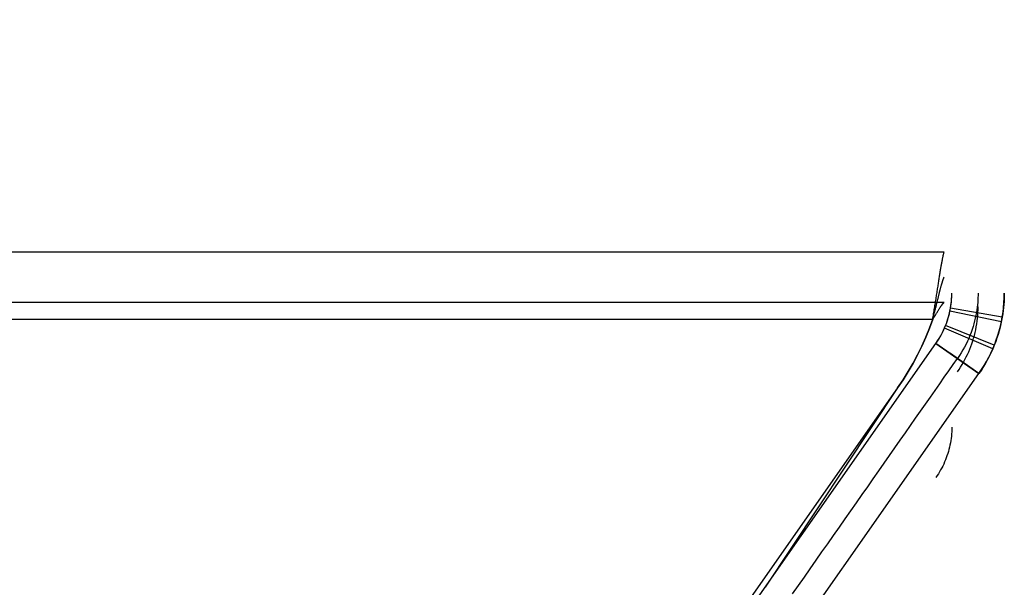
# Model space of a CAD drawing. Header units: millimetres. Extents: x 0 to 900, y -30 to 196.
# Tile 66 of 68: x 872 to 900, y 47 to 63. Entities that reach past the tile are written whole.
import ezdxf

# ---------------------------------------------------------------- set-up
doc = ezdxf.new("R2010")
doc.units = ezdxf.units.MM
doc.header["$MEASUREMENT"] = 0
doc.layers.add('Predefinito', color=5, linetype='Continuous')

# ---------------------------------------------------------------- blocks, each defined once
blk = doc.blocks.new('(#4957) MENSOLA_INTELIGENTE')
at = {"layer": 'Predefinito', "extrusion": (1, 0, 0)}
for points in [[(253.053, -143.639), (234.662, -83.486)], [(253.053, -143.639), (234.662, -83.486)], [(234.662, -83.486), (234.606, -83.308), (234.546, -83.13), (234.483, -82.952), (234.416, -82.775), (234.345, -82.598), (234.27, -82.421), (234.191, -82.245), (234.109, -82.07), (234.023, -81.895), (233.933, -81.722), (233.839, -81.549), (233.741, -81.378), (233.64, -81.207), (233.535, -81.039), (233.426, -80.871), (233.313, -80.706), (233.197, -80.542), (233.077, -80.38), (232.954, -80.22), (232.827, -80.062), (232.696, -79.906), (232.562, -79.753), (232.425, -79.602), (232.284, -79.453), (232.14, -79.308), (231.993, -79.165), (231.842, -79.025), (231.689, -78.888), (231.533, -78.754), (231.374, -78.623), (231.212, -78.495), (231.048, -78.371), (230.881, -78.25), (230.711, -78.132), (230.54, -78.019), (230.366, -77.908), (230.19, -77.802), (230.012, -77.699), (229.832, -77.6), (229.651, -77.505), (229.468, -77.414), (229.283, -77.327), (229.097, -77.243), (228.91, -77.164), (228.722, -77.089), (228.533, -77.017), (228.343, -76.95), (228.152, -76.887), (227.961, -76.827), (227.769, -76.772), (227.577, -76.721), (227.385, -76.674), (227.192, -76.631), (227, -76.591), (226.807, -76.556), (226.615, -76.525), (226.423, -76.497), (226.232, -76.474), (226.041, -76.454), (225.851, -76.438), (225.662, -76.425), (225.473, -76.416), (225.286, -76.411), (225.099, -76.409)], [(225.099, -76.409), (225.444, -76.415), (225.788, -76.433), (226.131, -76.463), (226.472, -76.504), (226.813, -76.557), (227.151, -76.622), (227.487, -76.698), (227.819, -76.786), (228.149, -76.886), (228.475, -76.996), (228.797, -77.118), (229.115, -77.251), (229.428, -77.395), (229.736, -77.549), (230.038, -77.714), (230.334, -77.889), (230.625, -78.074), (230.908, -78.27), (231.185, -78.474), (231.455, -78.689), (231.717, -78.912), (231.971, -79.144), (232.217, -79.385), (232.455, -79.634), (232.684, -79.892), (232.903, -80.157), (233.114, -80.429), (233.315, -80.708), (233.507, -80.995), (233.688, -81.287), (233.859, -81.586), (234.02, -81.89), (234.17, -82.2), (234.31, -82.515), (234.439, -82.834), (234.556, -83.158), (234.662, -83.486)], [(234.662, -83.486), (234.606, -83.308), (234.546, -83.13), (234.483, -82.952), (234.416, -82.775), (234.345, -82.598), (234.27, -82.421), (234.191, -82.245), (234.109, -82.07), (234.023, -81.895), (233.933, -81.722), (233.839, -81.549), (233.741, -81.378), (233.64, -81.207), (233.535, -81.039), (233.426, -80.871), (233.313, -80.706), (233.197, -80.542), (233.077, -80.38), (232.954, -80.22), (232.827, -80.062), (232.696, -79.906), (232.562, -79.753), (232.425, -79.602), (232.284, -79.453), (232.14, -79.308), (231.993, -79.165), (231.842, -79.025), (231.689, -78.888), (231.533, -78.754), (231.374, -78.623), (231.212, -78.495), (231.048, -78.371), (230.881, -78.25), (230.711, -78.132), (230.54, -78.019), (230.366, -77.908), (230.19, -77.802), (230.012, -77.699), (229.832, -77.6), (229.651, -77.505), (229.468, -77.414), (229.283, -77.327), (229.097, -77.243), (228.91, -77.164), (228.722, -77.089), (228.533, -77.017), (228.343, -76.95), (228.152, -76.887), (227.961, -76.827), (227.769, -76.772), (227.577, -76.721), (227.385, -76.674), (227.192, -76.631), (227, -76.591), (226.807, -76.556), (226.615, -76.525), (226.423, -76.497), (226.232, -76.474), (226.041, -76.454), (225.851, -76.438), (225.662, -76.425), (225.473, -76.416), (225.286, -76.411), (225.099, -76.409)], [(225.099, -76.409), (140.921, -76.409)], [(141.647, -76.409), (141.647, -188.156)], [(141.647, -76.409), (141.647, -188.156)], [(140.921, -76.409), (140.68, -76.406), (140.439, -76.398), (140.198, -76.383), (139.957, -76.363), (139.717, -76.337), (139.476, -76.304), (139.237, -76.267), (138.999, -76.223), (138.761, -76.173), (138.525, -76.118), (138.291, -76.057), (138.058, -75.991), (137.827, -75.919), (137.598, -75.841), (137.372, -75.759), (137.148, -75.671)], [(137.148, -75.671), (137.449, -75.787), (137.753, -75.894), (138.06, -75.991), (138.37, -76.079), (138.683, -76.156), (138.999, -76.223), (139.316, -76.28), (139.635, -76.326), (139.955, -76.363), (140.276, -76.389), (140.598, -76.404), (140.921, -76.409)], [(140.921, -76.409), (140.68, -76.406), (140.439, -76.398), (140.198, -76.383), (139.957, -76.363), (139.717, -76.337), (139.476, -76.304), (139.237, -76.267), (138.999, -76.223), (138.761, -76.173), (138.525, -76.118), (138.291, -76.057), (138.058, -75.991), (137.827, -75.919), (137.598, -75.841), (137.372, -75.759), (137.148, -75.671)], [(137.148, -75.671), (27.318, -75.671)], [(137.148, -75.671), (27.318, -75.671)], [(133.747, -73.376), (26.616, -73.376)], [(130.921, -74.929), (129.421, -74.929)], [(129.505, -76.842), (129.067, -75.408)], [(129.505, -76.842), (129.36, -76.366)], [(42.534, -103.432), (128.182, -77.246)], [(128.182, -77.246), (127.744, -75.812)], [(127.963, -76.529), (42.314, -102.715)], [(42.095, -101.997), (127.744, -75.812)], [(27.318, -75.671), (33.612, -96.258)], [(27.318, -75.671), (33.612, -96.258)], [(27.318, -75.671), (33.612, -96.258)]]:
    blk.add_lwpolyline(points, dxfattribs=at)
at = {"layer": 'Predefinito'}
for points in [[(900, 234.662), (898.5, 234.662)], [(898.5, 225.099), (898.5, 140.921)], [(898.5, 225.099), (900, 225.099)], [(900, 225.099), (900, 140.921)], [(898.5, 183.01), (900, 183.01)], [(898.5, 140.921), (900, 140.921)], [(898.5, 137.148), (900, 137.148)], [(898.048, 133.747), (898.048, 26.616)], [(896.953, 130.921), (896.953, 129.421)], [(897.956, 129.421), (897.956, 130.921)], [(900, 27.318), (898.5, 27.318)]]:
    blk.add_lwpolyline(points, dxfattribs=at)
at = {"layer": 'Predefinito', "extrusion": (0.999943, -0.01063, -0.000159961)}
blk.add_lwpolyline([(137.287, -75.669), (146.692, -75.527)], dxfattribs=at)
at = {"layer": 'Predefinito', "extrusion": (0, 1, 0)}
for points in [[(-899.942, -74.99), (-898.464, -75.245)], [(-899.715, -74.187), (-898.322, -74.744)], [(-899.277, -73.376), (-898.048, -74.237)], [(-899.277, -73.376), (-898.463, -73.946)], [(-450, -74.929), (-897.956, -74.929)], [(-896.953, -72.97), (-874.38, -40.732)], [(-896.953, -72.97), (-893.17, -67.27)], [(-897.956, -74.929), (-897.861, -74.671), (-897.757, -74.415), (-897.644, -74.163), (-897.522, -73.915), (-897.392, -73.671), (-897.254, -73.432), (-897.107, -73.198), (-896.953, -72.97)], [(-896.953, -72.97), (-874.38, -40.732)], [(-896.953, -72.97), (-897.108, -73.198), (-897.254, -73.432), (-897.392, -73.671), (-897.522, -73.915), (-897.644, -74.163), (-897.756, -74.415), (-897.861, -74.67), (-897.956, -74.929)], [(-898.279, -76.842), (-450, -76.842)], [(-450, -74.929), (-897.956, -74.929)], [(-896.953, -72.97), (-874.38, -40.732)], [(-897.956, -74.929), (-897.861, -74.671), (-897.757, -74.415), (-897.644, -74.163), (-897.522, -73.915), (-897.392, -73.671), (-897.254, -73.432), (-897.107, -73.198), (-896.953, -72.97)], [(-898.279, -75.408), (-450, -75.408)], [(-898.048, -74.237), (-898.095, -74.307), (-898.14, -74.379), (-898.183, -74.452), (-898.223, -74.527), (-898.261, -74.603), (-898.296, -74.68), (-898.328, -74.759), (-898.357, -74.838), (-898.384, -74.919), (-898.408, -75), (-898.43, -75.082), (-898.448, -75.165), (-898.464, -75.248), (-898.477, -75.332), (-898.487, -75.416), (-898.494, -75.501), (-898.499, -75.586), (-898.5, -75.671)], [(-899.277, -73.376), (-899.353, -73.489), (-899.425, -73.604), (-899.493, -73.721), (-899.557, -73.841), (-899.617, -73.962), (-899.673, -74.086), (-899.725, -74.212), (-899.772, -74.339), (-899.815, -74.468), (-899.853, -74.598), (-899.888, -74.729), (-899.917, -74.862), (-899.943, -74.995), (-899.963, -75.129), (-899.979, -75.264), (-899.991, -75.399), (-899.998, -75.535), (-900, -75.671)], [(-847.565, -2.14), (-898.048, -74.237)], [(-848.794, -1.279), (-899.277, -73.376)], [(-899.916, -74.857), (-898.448, -75.162)], [(-899.671, -74.081), (-898.294, -74.677)], [(-898.048, -74.237), (-899.277, -73.376)], [(-898.426, -73.972), (-898.048, -74.237)]]:
    blk.add_lwpolyline(points, dxfattribs=at)
at = {"layer": 'Predefinito', "extrusion": (0.819152, 0, 0.573576)}
blk.add_lwpolyline([(133.747, -575.91), (133.565, -575.677), (133.39, -575.441), (133.222, -575.204), (133.06, -574.964), (132.904, -574.721), (132.755, -574.477), (132.611, -574.23), (132.474, -573.982), (132.343, -573.731), (132.218, -573.478), (132.1, -573.222), (131.987, -572.965), (131.88, -572.706), (131.779, -572.445), (131.684, -572.181), (131.595, -571.916), (131.512, -571.648), (131.434, -571.379), (131.362, -571.107), (131.295, -570.834), (131.235, -570.558), (131.179, -570.281), (131.129, -570.002), (131.085, -569.721), (131.046, -569.438), (131.013, -569.153), (130.984, -568.866), (130.961, -568.577), (130.943, -568.287), (130.931, -567.995), (130.921, -567.405)], dxfattribs=at)
blk.add_lwpolyline([(133.747, -575.91), (133.565, -575.677), (133.39, -575.441), (133.222, -575.204), (133.06, -574.964), (132.904, -574.721), (132.755, -574.477), (132.611, -574.23), (132.474, -573.982), (132.343, -573.731), (132.218, -573.478), (132.1, -573.222), (131.987, -572.965), (131.88, -572.706), (131.779, -572.445), (131.684, -572.181), (131.595, -571.916), (131.512, -571.648), (131.434, -571.379), (131.362, -571.107), (131.295, -570.834), (131.235, -570.558), (131.179, -570.281), (131.129, -570.002), (131.085, -569.721), (131.046, -569.438), (131.013, -569.153), (130.984, -568.866), (130.961, -568.577), (130.943, -568.287), (130.931, -567.995), (130.921, -567.405)], dxfattribs=at)
at = {"layer": 'Predefinito', "extrusion": (1, -7.2814e-06, 5.30847e-06)}
blk.add_lwpolyline([(130.543, -76.113), (129.331, -75.229)], dxfattribs=at)
at = {"layer": 'Predefinito', "extrusion": (0, -0.292372, 0.956305)}
for points in [[(898.4, 99.997), (898.398, 100.17), (898.392, 100.344), (898.383, 100.518), (898.37, 100.691), (898.353, 100.864), (898.332, 101.037), (898.308, 101.209), (898.279, 101.38)], [(898.279, 101.38), (898.323, 101.105), (898.357, 100.829), (898.381, 100.552), (898.395, 100.275), (898.4, 99.997)], [(898.4, 99.997), (898.398, 100.17), (898.392, 100.344), (898.383, 100.518), (898.37, 100.691), (898.353, 100.864), (898.332, 101.037), (898.308, 101.209), (898.279, 101.38)]]:
    blk.add_lwpolyline(points, dxfattribs=at)
at = {"layer": 'Predefinito', "extrusion": (1, 0.000995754, -1.40319e-06)}
blk.add_lwpolyline([(26.423, -75.669), (126.849, -75.811)], dxfattribs=at)
at = {"layer": 'Predefinito', "extrusion": (0, 0.898285, 0.439413)}
blk.add_lwpolyline([(-898.5, -79.977), (-898.499, -79.906), (-898.497, -79.835), (-898.493, -79.764), (-898.487, -79.693), (-898.48, -79.622), (-898.471, -79.551), (-898.46, -79.481), (-898.448, -79.412), (-898.434, -79.342), (-898.419, -79.273), (-898.402, -79.205), (-898.383, -79.137), (-898.363, -79.07), (-898.342, -79.003), (-898.319, -78.937), (-898.294, -78.872), (-898.268, -78.807), (-898.241, -78.744), (-898.212, -78.681), (-898.182, -78.619), (-898.15, -78.558), (-898.118, -78.498), (-898.083, -78.439), (-898.048, -78.381)], dxfattribs=at)
at = {"layer": 'Predefinito', "extrusion": (0, 0.935934, 0.352177)}
blk.add_lwpolyline([(-898.662, -78.451), (-898.708, -78.524), (-898.753, -78.597), (-898.796, -78.672), (-898.837, -78.748), (-898.876, -78.825), (-898.913, -78.904), (-898.949, -78.983), (-898.982, -79.064), (-899.014, -79.145), (-899.044, -79.227), (-899.072, -79.31), (-899.098, -79.394), (-899.122, -79.479), (-899.144, -79.565), (-899.164, -79.651), (-899.182, -79.737), (-899.198, -79.824), (-899.212, -79.912), (-899.223, -80), (-899.233, -80.088), (-899.24, -80.176), (-899.246, -80.265), (-899.249, -80.354), (-899.25, -80.443)], dxfattribs=at)
at = {"layer": 'Predefinito', "extrusion": (-0.139343, 0.970042, 0.199003)}
for points in [[(-839.604, 20.985), (-892.708, -52.584)], [(-840.212, 21.423), (-893.316, -52.145)], [(-893.924, -51.706), (-840.82, 21.862)]]:
    blk.add_lwpolyline(points, dxfattribs=at)
at = {"layer": 'Predefinito'}
for points in [[(898.048, 133.747, -74.237), (898.09, 133.844, -74.298), (898.13, 133.945, -74.361), (898.167, 134.05, -74.424), (898.202, 134.159, -74.487), (898.235, 134.272, -74.551), (898.266, 134.389, -74.615), (898.295, 134.51, -74.679), (898.322, 134.636, -74.744), (898.346, 134.766, -74.808), (898.369, 134.9, -74.872), (898.389, 135.038, -74.936), (898.408, 135.181, -75), (898.425, 135.327, -75.063), (898.439, 135.476, -75.124), (898.452, 135.629, -75.185), (898.464, 135.785, -75.245), (898.481, 136.106, -75.361), (898.492, 136.44, -75.47), (898.498, 136.787, -75.573), (898.5, 137.148, -75.671)], [(899.25, 137.148, -75.671), (899.249, 136.966, -75.608), (899.248, 136.787, -75.544), (899.244, 136.612, -75.478), (899.24, 136.44, -75.41), (899.233, 136.272, -75.34), (899.225, 136.106, -75.268), (899.215, 135.944, -75.193), (899.203, 135.785, -75.118), (899.188, 135.629, -75.04), (899.171, 135.476, -74.961), (899.152, 135.327, -74.88), (899.13, 135.181, -74.798), (899.106, 135.038, -74.716), (899.08, 134.9, -74.633), (899.05, 134.766, -74.549), (899.018, 134.636, -74.466), (898.984, 134.51, -74.382), (898.946, 134.389, -74.298), (898.906, 134.272, -74.215), (898.863, 134.159, -74.132), (898.817, 134.05, -74.05), (898.768, 133.945, -73.968), (898.717, 133.844, -73.887), (898.662, 133.747, -73.806)], [(900, 137.148, -75.671), (899.999, 136.966, -75.594), (899.997, 136.787, -75.515), (899.993, 136.612, -75.434), (899.987, 136.44, -75.35), (899.979, 136.272, -75.263), (899.969, 136.106, -75.175), (899.957, 135.944, -75.083), (899.942, 135.785, -74.99), (899.924, 135.629, -74.894), (899.903, 135.476, -74.797), (899.879, 135.327, -74.698), (899.853, 135.181, -74.597), (899.823, 135.038, -74.496), (899.79, 134.9, -74.393), (899.754, 134.766, -74.29), (899.715, 134.636, -74.187), (899.672, 134.51, -74.084), (899.626, 134.389, -73.982), (899.577, 134.272, -73.879), (899.524, 134.159, -73.777), (899.467, 134.05, -73.676), (899.407, 133.945, -73.575), (899.344, 133.844, -73.475), (899.277, 133.747, -73.376)], [(893.953, 130.924, -67.08), (894.121, 130.933, -67.321), (894.289, 130.948, -67.561), (894.457, 130.97, -67.801), (894.624, 130.997, -68.04), (894.791, 131.029, -68.278), (894.958, 131.068, -68.516), (895.123, 131.112, -68.752), (895.288, 131.162, -68.988), (895.452, 131.217, -69.222), (895.615, 131.278, -69.455), (895.777, 131.345, -69.686), (895.938, 131.417, -69.916), (896.098, 131.494, -70.144), (896.256, 131.577, -70.37), (896.413, 131.665, -70.594), (896.569, 131.758, -70.816), (896.723, 131.856, -71.036), (896.875, 131.959, -71.254), (897.025, 132.068, -71.469), (897.174, 132.182, -71.681), (897.321, 132.3, -71.89), (897.465, 132.423, -72.097), (897.608, 132.552, -72.301), (897.748, 132.685, -72.501), (897.887, 132.823, -72.699), (898.022, 132.965, -72.892), (898.156, 133.112, -73.083), (898.286, 133.264, -73.269), (898.414, 133.421, -73.452), (898.54, 133.581, -73.631), (898.662, 133.747, -73.806)], [(897.956, 130.921, -74.929), (897.962, 130.92, -74.969), (897.969, 130.919, -75.008), (897.975, 130.917, -75.047), (897.982, 130.914, -75.086), (897.988, 130.91, -75.125), (897.995, 130.905, -75.163), (898.001, 130.9, -75.202), (898.007, 130.894, -75.241), (898.014, 130.887, -75.279), (898.02, 130.879, -75.318), (898.026, 130.87, -75.356), (898.032, 130.861, -75.394), (898.038, 130.851, -75.432), (898.044, 130.84, -75.47), (898.05, 130.829, -75.507), (898.056, 130.816, -75.545), (898.062, 130.803, -75.582), (898.067, 130.789, -75.619), (898.073, 130.775, -75.655), (898.079, 130.76, -75.692), (898.084, 130.744, -75.728), (898.09, 130.727, -75.764), (898.095, 130.71, -75.799), (898.101, 130.692, -75.834), (898.106, 130.673, -75.869), (898.112, 130.654, -75.904), (898.117, 130.634, -75.938), (898.122, 130.613, -75.972), (898.128, 130.592, -76.005), (898.133, 130.57, -76.039), (898.138, 130.548, -76.071), (898.143, 130.525, -76.103), (898.148, 130.501, -76.135), (898.153, 130.477, -76.167), (898.158, 130.452, -76.198), (898.163, 130.426, -76.228), (898.168, 130.4, -76.258), (898.172, 130.373, -76.288), (898.177, 130.346, -76.317), (898.182, 130.318, -76.345), (898.186, 130.29, -76.373), (898.191, 130.261, -76.401), (898.195, 130.232, -76.428), (898.2, 130.202, -76.454), (898.204, 130.171, -76.48), (898.209, 130.14, -76.505), (898.213, 130.109, -76.529), (898.217, 130.077, -76.553), (898.222, 130.045, -76.577), (898.226, 130.012, -76.599), (898.23, 129.978, -76.621), (898.234, 129.945, -76.643), (898.238, 129.91, -76.663), (898.242, 129.875, -76.683), (898.246, 129.84, -76.703), (898.25, 129.805, -76.721), (898.254, 129.769, -76.739), (898.258, 129.732, -76.756), (898.261, 129.695, -76.772), (898.265, 129.658, -76.788), (898.269, 129.62, -76.803), (898.272, 129.582, -76.817), (898.276, 129.544, -76.83), (898.279, 129.505, -76.842)], [(897.956, 130.171, -74.929), (897.962, 130.171, -74.954), (897.969, 130.17, -74.978), (897.975, 130.169, -75.002), (897.982, 130.167, -75.027), (897.988, 130.165, -75.051), (897.995, 130.162, -75.075), (898.001, 130.159, -75.1), (898.007, 130.155, -75.124), (898.013, 130.151, -75.148), (898.019, 130.146, -75.172), (898.026, 130.141, -75.196), (898.032, 130.136, -75.22), (898.038, 130.13, -75.244), (898.044, 130.123, -75.267), (898.05, 130.116, -75.291), (898.055, 130.109, -75.314), (898.061, 130.101, -75.338), (898.067, 130.092, -75.361), (898.073, 130.084, -75.384), (898.078, 130.074, -75.407), (898.084, 130.065, -75.43), (898.09, 130.055, -75.452), (898.095, 130.044, -75.475), (898.101, 130.033, -75.497), (898.106, 130.021, -75.519), (898.111, 130.01, -75.54), (898.117, 129.997, -75.562), (898.122, 129.984, -75.583), (898.127, 129.971, -75.604), (898.132, 129.958, -75.625), (898.138, 129.944, -75.645), (898.143, 129.929, -75.666), (898.148, 129.914, -75.686), (898.153, 129.899, -75.705), (898.158, 129.883, -75.725), (898.163, 129.867, -75.744), (898.167, 129.851, -75.762), (898.172, 129.834, -75.781), (898.177, 129.817, -75.799), (898.182, 129.799, -75.817), (898.186, 129.781, -75.834), (898.191, 129.763, -75.851), (898.195, 129.744, -75.868), (898.2, 129.725, -75.884), (898.204, 129.706, -75.9), (898.209, 129.686, -75.916), (898.213, 129.666, -75.931), (898.217, 129.646, -75.946), (898.222, 129.625, -75.961), (898.226, 129.604, -75.975), (898.23, 129.583, -75.988), (898.234, 129.562, -76.002), (898.238, 129.54, -76.014), (898.242, 129.518, -76.027), (898.246, 129.496, -76.039), (898.25, 129.474, -76.05), (898.254, 129.451, -76.061), (898.258, 129.428, -76.072), (898.261, 129.405, -76.082), (898.265, 129.382, -76.092), (898.269, 129.358, -76.101), (898.272, 129.334, -76.109), (898.276, 129.31, -76.118), (898.279, 129.286, -76.125)], [(897.956, 129.421, -74.929), (897.962, 129.42, -74.939), (897.969, 129.42, -74.949), (897.975, 129.42, -74.959), (897.982, 129.419, -74.968), (897.988, 129.418, -74.978), (897.995, 129.417, -74.988), (898.001, 129.415, -74.998), (898.007, 129.414, -75.007), (898.014, 129.412, -75.017), (898.02, 129.41, -75.026), (898.026, 129.408, -75.036), (898.032, 129.406, -75.046), (898.044, 129.4, -75.064), (898.056, 129.394, -75.083), (898.067, 129.388, -75.102), (898.079, 129.38, -75.12), (898.09, 129.372, -75.138), (898.101, 129.363, -75.156), (898.112, 129.354, -75.173), (898.122, 129.344, -75.19), (898.133, 129.333, -75.207), (898.143, 129.322, -75.223), (898.153, 129.31, -75.239), (898.163, 129.297, -75.254), (898.168, 129.29, -75.262), (898.172, 129.284, -75.269), (898.177, 129.277, -75.276), (898.182, 129.27, -75.283), (898.186, 129.263, -75.29), (898.191, 129.256, -75.297), (898.195, 129.248, -75.304), (898.2, 129.241, -75.311), (898.204, 129.233, -75.317), (898.209, 129.225, -75.323), (898.213, 129.218, -75.329), (898.217, 129.21, -75.335), (898.222, 129.202, -75.341), (898.226, 129.193, -75.347), (898.23, 129.185, -75.352), (898.234, 129.177, -75.358), (898.238, 129.168, -75.363), (898.242, 129.159, -75.368), (898.246, 129.15, -75.373), (898.25, 129.142, -75.377), (898.254, 129.133, -75.382), (898.258, 129.123, -75.386), (898.261, 129.114, -75.39), (898.265, 129.105, -75.394), (898.269, 129.096, -75.398), (898.272, 129.086, -75.401), (898.276, 129.076, -75.404), (898.279, 129.067, -75.408)], [(899.277, 26.616, -73.376), (899.323, 26.637, -73.444), (899.368, 26.658, -73.512), (899.411, 26.679, -73.581), (899.453, 26.7, -73.65), (899.493, 26.721, -73.719), (899.531, 26.742, -73.788), (899.568, 26.763, -73.858), (899.603, 26.785, -73.928), (899.636, 26.806, -73.999), (899.668, 26.828, -74.07), (899.699, 26.85, -74.141), (899.727, 26.872, -74.212), (899.755, 26.893, -74.283), (899.781, 26.915, -74.355), (899.805, 26.937, -74.427), (899.828, 26.959, -74.499), (899.849, 26.982, -74.571), (899.869, 27.004, -74.644), (899.887, 27.026, -74.717), (899.904, 27.048, -74.789), (899.92, 27.07, -74.862), (899.934, 27.093, -74.935), (899.947, 27.115, -75.009), (899.958, 27.138, -75.082), (899.968, 27.16, -75.155), (899.977, 27.183, -75.229), (899.99, 27.227, -75.376), (899.997, 27.273, -75.523), (900, 27.318, -75.671)]]:
    blk.add_polyline3d(points, dxfattribs=at)

msp = doc.modelspace()

# ---------------------------------------------------------------- block references
at = {"layer": 'Predefinito', "extrusion": (0, -1, 0)}
for p in [(0, 1061.537, 20.473), (0, 1741.537, 20.473), (0, 1401.537, 20.473), (0, 381.537, 20.473), (0, 721.537, 20.473)]:
    msp.add_blockref('(#4957) MENSOLA_INTELIGENTE', p, dxfattribs=at)

doc.saveas('drawing.dxf')
